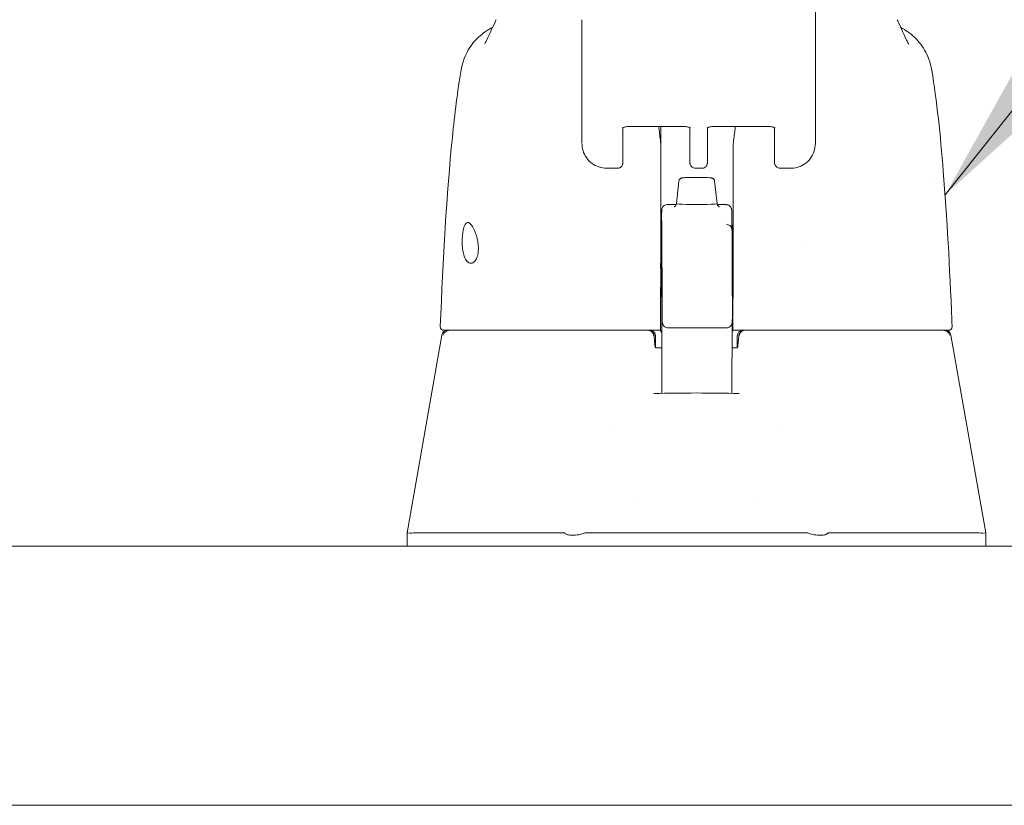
# Model space of a CAD drawing. Header units: inches. Extents: x 2 to 304, y 7 to 191.
# Tile 23 of 53: x 137.86 to 141.18, y 54.73 to 57.38. Entities that reach past the tile are written whole.
import ezdxf

# ---------------------------------------------------------------- set-up
doc = ezdxf.new("R2010")
doc.units = ezdxf.units.IN
doc.header["$LTSCALE"] = 18
doc.header["$MEASUREMENT"] = 0
for name, color, linetype, lineweight in [('Dimension (ANSI)', 7, 'Continuous', 5), ('Symbol (ANSI)', 7, 'Continuous', 5), ('Visible (ANSI)', 7, 'Continuous', 5)]:
    doc.layers.add(name, color=color, linetype=linetype, lineweight=lineweight)
doc.styles.add('ROMANS', font='romans.shx')
doc.dimstyles.new('Default (ANSI)', dxfattribs={"dimscale": 18, "dimtxt": 0.08, "dimasz": 0.098425, "dimexe": 0.125, "dimexo": 0.0625, "dimgap": 0.031496, "dimtad": 0, "dimtih": 1, "dimtoh": 1, "dimrnd": 1e-08, "dimzin": 0, "dimdsep": 46, "dimtxsty": 'ROMANS', "dimcen": 0.09, "dimdle": 0.393701, "dimclrd": 256, "dimclre": 256, "dimclrt": 256, "dimadec": 0, "dimazin": 0, "dimtfac": 1.25, "dimtofl": 0, "dimtmove": 0, "dimatfit": 3, "dimfxl": 0, "dimtolj": 1, "dimtzin": 0, "dimlwd": -1, "dimlwe": -1, "dimarcsym": 0})
doc.dimstyles.new('Default (ANSI)$7', dxfattribs={"dimscale": 18, "dimtxt": 0.08, "dimasz": 0.098425, "dimexe": 0.125, "dimexo": 0.0625, "dimgap": 0.031496, "dimtad": 0, "dimtih": 1, "dimtoh": 1, "dimrnd": 1e-08, "dimzin": 0, "dimdsep": 46, "dimtxsty": 'ROMANS', "dimcen": 0.09, "dimdle": 0.393701, "dimclrd": 256, "dimclre": 256, "dimclrt": 256, "dimadec": 0, "dimazin": 0, "dimtfac": 1.25, "dimtofl": 0, "dimtmove": 0, "dimatfit": 3, "dimfxl": 0, "dimtolj": 1, "dimtzin": 0, "dimlwd": -1, "dimlwe": -1, "dimarcsym": 0})

# ---------------------------------------------------------------- blocks, each defined once
blk = doc.blocks.new('*D36')
at = {"layer": 'Defpoints', "color": 0}
for p in [(142.5894, 60.0514), (120.1519, 55.4799), (142.5894, 55.4799)]:
    blk.add_point(p, dxfattribs=at)
at = {"layer": 'Dimension (ANSI)'}
for p, q in [((120.1519, 56.6049), (120.1519, 62.3014)), ((142.5894, 56.6049), (142.5894, 62.3014)), ((121.9235, 60.0514), (124.2894, 60.0514)), ((140.8177, 60.0514), (138.4518, 60.0514))]:
    blk.add_line(p, q, dxfattribs=at)
for points in [[(121.9235, 60.3467), (121.9235, 59.7561), (120.1519, 60.0514)], [(140.8177, 60.3467), (140.8177, 59.7561), (142.5894, 60.0514)]]:
    blk.add_solid(points, dxfattribs=at)
at = {"layer": 'Dimension (ANSI)', "insert": (131.3706, 60.0514), "char_height": 1.44, "attachment_point": 5, "style": 'ROMANS'}
blk.add_mtext('\\A1;22.44\\PDOOR WIDTH', dxfattribs=at)

msp = doc.modelspace()

# ---------------------------------------------------------------- linework, layer by layer
at = {"layer": 'Visible (ANSI)'}
for p, q in [((140.5471, 57.2436), (140.5472, 57.1413)), ((140.5472, 57.1411), (140.5468, 56.9639)), ((139.7593, 57.0663), (139.7594, 56.964)), ((139.8975, 57.017), (139.8972, 56.9119)), ((139.916, 57.0208), (140.1054, 57.0208)), ((140.0254, 57.0208), (140.0254, 56.9594)), ((140.1234, 57.0172), (140.1235, 56.9484)), ((140.1827, 56.9119), (140.1829, 57.017)), ((140.2015, 57.0208), (140.3908, 57.0208)), ((140.4089, 56.9484), (140.4088, 57.0165)), ((139.8787, 56.8801), (139.8434, 56.8801)), ((140.1421, 56.8801), (140.1641, 56.8801)), ((140.4628, 56.8801), (140.4275, 56.8801)), ((140.0864, 56.8368), (140.0778, 56.7607)), ((140.2069, 56.8367), (140.2156, 56.7607)), ((140.048, 56.7574), (140.0773, 56.7574)), ((140.216, 56.7574), (140.2449, 56.7574)), ((140.2645, 56.7382), (140.2653, 56.713)), ((140.0282, 56.5498), (140.0285, 56.3393)), ((139.2869, 56.3169), (139.1692, 55.6495)), ((140.0078, 56.3135), (140.0078, 56.2752)), ((140.0501, 56.3415), (140.2469, 56.3415)), ((140.2683, 56.3332), (140.2689, 56.3332)), ((140.2834, 56.3135), (140.2834, 56.2752)), ((141.0043, 56.3169), (141.122, 55.6495)), ((140.0285, 56.2741), (140.0097, 56.2741)), ((140.0285, 56.2467), (140.0285, 56.2013)), ((140.2814, 56.2741), (140.2656, 56.2741)), ((140.2655, 56.1913), (140.2654, 56.1204)), ((139.87, 56.0124), (139.87, 56.0124)), ((140.4212, 56.0124), (140.4212, 56.0124)), ((139.9487, 55.7726), (139.9487, 55.7726)), ((140.3424, 55.7726), (140.3424, 55.7726)), ((139.1692, 55.6049), (139.1692, 55.6495)), ((139.2084, 55.6495), (139.6999, 55.6495)), ((139.7731, 55.6495), (140.518, 55.6495)), ((140.5912, 55.6495), (141.0828, 55.6495)), ((141.122, 55.6049), (141.122, 55.6495)), ((120.2768, 55.6049), (142.4644, 55.6049)), ((142.4846, 54.7299), (120.2566, 54.7299))]:
    msp.add_line(p, q, dxfattribs=at)
for centre, radius, start, end in [((139.2932, 56.345), 0.0118, 177.7242, 270), ((140.9963, 56.345), 0.0118, 270, 2.2758), ((139.3063, 56.3135), 0.0197, 90.0001, 170), ((139.983, 56.3135), 0.0197, 4.9119, 90), ((139.9881, 56.3135), 0.0197, 0, 90), ((140.3031, 56.3135), 0.0197, 90, 180), ((140.3081, 56.3135), 0.0197, 90, 175.0881), ((140.9849, 56.3135), 0.0197, 10, 90)]:
    msp.add_arc(centre, radius, start, end, dxfattribs=at)
for centre, major_axis, ratio, start_param, end_param in [((140.546, 56.7514), (0, 0.9843), 0.001274, 5.235988, 6.283186), ((139.7586, 56.7514), (0, 0.6299), 0.001274, 5.235988, 6.283186), ((140.4685, 57.1412), (0.0787, -0.0002), 0.866025, 0, 0.002547), ((139.9828, 56.9575), (-0.0425, -0.0035), 0.669542, 3.085614, 3.161581), ((140.0265, 55.5783), (0.0001, 1.6849), 0.001243, 0.609956, 0.646633), ((140.2708, 55.5783), (0, -1.6849), 0.001294, 3.751549, 3.788225), ((140.3121, 56.9575), (-0.0425, 0.0034), 0.669773, 6.258798, 6.334759), ((140.0246, 57.0583), (0, 0.5512), 0.001274, 3.554684, 4.444304), ((140.0253, 56.907), (0, -0.0201), 0.001273, 3.788231, 4.444303), ((140.2687, 57.0583), (0, 0.5512), 0.001274, 3.554684, 4.444304), ((140.2694, 56.907), (0, 0.0201), 0.001274, 0.646638, 1.302711), ((140.1467, 56.7607), (-0.0689, 0), 0.042782, 6.278319, 9.429644), ((140.5008, 56.6285), (0, 0.061), 0.001274, 1.508926, 1.509277), ((140.0249, 56.5351), (0, -0.0201), 0.001269, 3.554683, 4.318922), ((140.269, 56.5351), (0, 0.0201), 0.001278, 0.413091, 1.177333), ((140.0081, 56.2533), (-0.0983, 1.1448), 0.000167, 1.516693, 1.533906), ((139.9847, 56.2938), (0.0196, 0.0017), 0.017406, 6.283182, 6.298323), ((140.3065, 56.2938), (-0.0196, 0.0017), 0.017406, 6.268048, 6.283203), ((140.0094, 56.286), (0, -0.0118), 0.79344, 6.283141, 6.283174), ((139.7181, 55.1961), (-0.0182, 0.4534), 0.057705, 6.212037, 6.280865), ((139.7181, 55.1961), (0.0567, 0.4533), 0.172345, 0.021557, 0.090385), ((140.5731, 55.1961), (-0.0567, 0.4533), 0.172345, 6.1928, 6.261628), ((140.5731, 55.1961), (0.0182, 0.4534), 0.057705, 0.002321, 0.071149)]:
    msp.add_ellipse(centre, major_axis=major_axis, ratio=ratio, start_param=start_param, end_param=end_param, dxfattribs=at)
for centre, major_axis in [((140.0283, 56.6285), (0, 0.0738)), ((140.2685, 56.6285), (0, -0.061))]:
    msp.add_ellipse(centre, major_axis=major_axis, ratio=0.001274, dxfattribs=at)
for points in [[(139.4663, 57.3737), (139.4675, 57.3764), (139.4688, 57.3791), (139.47, 57.3819)], [(140.8229, 57.3815), (140.8242, 57.3787), (140.8254, 57.376), (140.8266, 57.3733)], [(139.47, 57.3614), (139.47, 57.3614), (139.47, 57.3614), (139.47, 57.3614)], [(140.8234, 57.3604), (140.8234, 57.3604), (140.8234, 57.3604), (140.8234, 57.3604)], [(140.5471, 57.2435), (140.5471, 57.2436), (140.5471, 57.2436), (140.5471, 57.2436)], [(139.3514, 57.2121), (139.3514, 57.2121), (139.3514, 57.2121), (139.3514, 57.2121)], [(140.9396, 57.2116), (140.9396, 57.2116), (140.9396, 57.2116), (140.9396, 57.2116)], [(140.5472, 57.1413), (140.5472, 57.1413), (140.5472, 57.1413), (140.5472, 57.1412)], [(140.4088, 57.0165), (140.4088, 57.0168), (140.4088, 57.017), (140.4088, 57.0172)], [(139.8434, 56.8801), (139.8434, 56.8801), (139.8434, 56.8801), (139.8434, 56.8801)], [(140.9327, 56.8298), (140.9327, 56.8298), (140.9327, 56.8298), (140.9327, 56.8298)], [(140.2654, 56.6888), (140.2655, 56.6803), (140.2655, 56.6746), (140.2655, 56.6726)], [(140.0304, 56.3669), (140.0302, 56.4526), (140.0299, 56.513), (140.0297, 56.5438)], [(139.2814, 56.3455), (139.2814, 56.3455), (139.2814, 56.3455), (139.2814, 56.3455)], [(141.0073, 56.3676), (141.0076, 56.3603), (141.0079, 56.3529), (141.0082, 56.3455)], [(140.0242, 56.3332), (140.0242, 56.3332), (140.0242, 56.333), (140.0242, 56.3325)], [(140.2683, 56.3325), (140.2683, 56.333), (140.2683, 56.3332), (140.2683, 56.3332)], [(140.0059, 56.2782), (140.0059, 56.2782), (140.0059, 56.2782), (140.0059, 56.2782)], [(140.0014, 56.1198), (140.0974, 56.1221), (140.1937, 56.1221), (140.2897, 56.1198)], [(139.1692, 55.6495), (139.1692, 55.6495), (139.1692, 55.6495), (139.1692, 55.6495)], [(139.2084, 55.6495), (139.2082, 55.6495), (139.2081, 55.6495), (139.2079, 55.6495)], [(141.0832, 55.6495), (141.0831, 55.6495), (141.0829, 55.6495), (141.0828, 55.6495)], [(141.122, 55.6495), (141.122, 55.6495), (141.122, 55.6495), (141.122, 55.6495)]]:
    msp.add_open_spline(points, degree=3, dxfattribs=at)
for points, knots in [([(139.3514, 57.2121), (139.3549, 57.2331), (139.362, 57.2537), (139.3819, 57.2909), (139.3948, 57.308), (139.4242, 57.3358), (139.4406, 57.3473), (139.4581, 57.356)], [0, 0, 0, 0, 0.1620881, 0.1620881, 0.3213069, 0.3213069, 0.4702907, 0.4702907, 0.4702907, 0.4702907]), ([(139.4316, 57.3004), (139.4316, 57.3004), (139.4322, 57.3015), (139.4346, 57.3059), (139.4367, 57.3102), (139.4428, 57.3228), (139.4472, 57.3323), (139.4564, 57.3524), (139.4612, 57.3627), (139.4663, 57.3737)], [0.5925237, 0.5925237, 0.5925237, 0.5925237, 0.6646619, 0.6646619, 0.7668616, 0.7668616, 0.908863, 0.908863, 1.0310814, 1.0310814, 1.0310814, 1.0310814]), ([(140.8266, 57.3733), (140.8371, 57.3507), (140.846, 57.3307), (140.8552, 57.3113), (140.8575, 57.3067), (140.8603, 57.3013), (140.8611, 57.2999), (140.8613, 57.2995), (140.8613, 57.2994), (140.8613, 57.2994)], [0, 0, 0, 0, 0.2499371, 0.2499371, 0.3535128, 0.3535128, 0.4283098, 0.4283098, 0.439933, 0.439933, 0.439933, 0.439933]), ([(140.8351, 57.3548), (140.8519, 57.3462), (140.8677, 57.335), (140.8964, 57.3076), (140.9093, 57.2905), (140.9291, 57.2533), (140.9361, 57.2326), (140.9396, 57.2116)], [0.2361481, 0.2361481, 0.2361481, 0.2361481, 0.379777, 0.379777, 0.5389916, 0.5389916, 0.7011957, 0.7011957, 0.7011957, 0.7011957]), ([(139.2814, 56.3455), (139.2906, 56.5747), (139.3029, 56.7934), (139.3301, 57.0643), (139.3394, 57.1402), (139.3514, 57.2121)], [0, 0, 0, 0, 1.850891, 1.850891, 2.630245, 2.630245, 2.630245, 2.630245]), ([(140.9396, 57.2116), (140.9568, 57.1067), (140.9687, 56.9926), (140.991, 56.7149), (141.0001, 56.5447), (141.0073, 56.3676)], [0, 0, 0, 0, 1.138918, 1.138918, 2.574106, 2.574106, 2.574106, 2.574106]), ([(139.896, 57.0159), (139.896, 57.0159), (139.896, 57.016), (139.8962, 57.0161), (139.8965, 57.0164), (139.8976, 57.017), (139.8984, 57.0174), (139.9005, 57.0183), (139.9018, 57.0188), (139.905, 57.0197), (139.9069, 57.02), (139.9111, 57.0206), (139.9134, 57.0208), (139.9158, 57.0208), (139.9159, 57.0208), (139.916, 57.0208)], [0.456907, 0.456907, 0.456907, 0.456907, 0.510594, 0.510594, 0.684944, 0.684944, 0.870924, 0.870924, 1.079368, 1.079368, 1.310892, 1.310892, 1.558958, 1.558958, 1.570796, 1.570796, 1.570796, 1.570796]), ([(140.0253, 56.9615), (140.0234, 56.9779), (140.0216, 56.9937), (140.0192, 57.0129), (140.0187, 57.0169), (140.0181, 57.0208)], [-0.4388751, -0.4388751, -0.4388751, -0.4388751, -0.2194373, -0.2194373, -0.1616613, -0.1616613, -0.1616613, -0.1616613]), ([(140.1254, 57.016), (140.1254, 57.016), (140.1254, 57.016), (140.1252, 57.0161), (140.1249, 57.0164), (140.1238, 57.017), (140.123, 57.0175), (140.1209, 57.0183), (140.1196, 57.0188), (140.1164, 57.0197), (140.1145, 57.02), (140.1103, 57.0206), (140.108, 57.0208), (140.1056, 57.0208), (140.1055, 57.0208), (140.1054, 57.0208)], [3.601441, 3.601441, 3.601441, 3.601441, 3.653835, 3.653835, 3.828176, 3.828176, 4.014016, 4.014016, 4.222282, 4.222282, 4.453653, 4.453653, 4.701633, 4.701633, 4.712389, 4.712389, 4.712389, 4.712389]), ([(140.2015, 57.0208), (140.1991, 57.0208), (140.1968, 57.0206), (140.1924, 57.02), (140.1903, 57.0196), (140.1869, 57.0187), (140.1854, 57.0182), (140.1833, 57.0172), (140.1825, 57.0167), (140.1816, 57.0161), (140.1814, 57.0159), (140.1814, 57.0159)], [4.712389, 4.712389, 4.712389, 4.712389, 4.966699, 4.966699, 5.215035, 5.215035, 5.445494, 5.445494, 5.649809, 5.649809, 5.826279, 5.826279, 5.826279, 5.826279]), ([(140.277, 57.0208), (140.2764, 57.0169), (140.2759, 57.0129), (140.2734, 56.9937), (140.2715, 56.9779), (140.2696, 56.9615)], [-0.2772129, -0.2772129, -0.2772129, -0.2772129, -0.2194374, -0.2194374, -0.000001, -0.000001, -0.000001, -0.000001]), ([(140.3908, 57.0208), (140.3932, 57.0208), (140.3955, 57.0206), (140.3999, 57.02), (140.402, 57.0196), (140.4054, 57.0187), (140.4068, 57.0182), (140.409, 57.0172), (140.4097, 57.0168), (140.4106, 57.0162), (140.4108, 57.016), (140.4108, 57.016)], [1.570796, 1.570796, 1.570796, 1.570796, 1.825106, 1.825106, 2.073301, 2.073301, 2.30349, 2.30349, 2.50749, 2.50749, 2.681745, 2.681745, 2.681745, 2.681745]), ([(139.8434, 56.8801), (139.8344, 56.8801), (139.8252, 56.8815), (139.808, 56.8872), (139.7998, 56.8914), (139.7856, 56.9021), (139.7793, 56.9087), (139.7692, 56.9233), (139.7653, 56.9315), (139.7608, 56.9471), (139.7596, 56.9546), (139.7595, 56.9619)], [0, 0, 0, 0, 0.0703736, 0.0703736, 0.1392004, 0.1392004, 0.2072974, 0.2072974, 0.2754598, 0.2754598, 0.3325774, 0.3325774, 0.3325774, 0.3325774]), ([(140.1421, 56.8801), (140.1401, 56.8801), (140.138, 56.8804), (140.1343, 56.8817), (140.1325, 56.8826), (140.1294, 56.885), (140.128, 56.8864), (140.1257, 56.8896), (140.1249, 56.8915), (140.124, 56.8942), (140.1239, 56.8952), (140.1237, 56.8963), (140.1237, 56.8964), (140.1236, 56.8968), (140.1236, 56.8969), (140.1236, 56.8972), (140.1236, 56.8974), (140.1236, 56.8976), (140.1236, 56.8977), (140.1236, 56.8979), (140.1236, 56.898), (140.1236, 56.8983), (140.1236, 56.8984), (140.1235, 56.8989), (140.1235, 56.8993), (140.1235, 56.9017), (140.1235, 56.9048), (140.1235, 56.9142), (140.1235, 56.9208), (140.1235, 56.9345), (140.1235, 56.9412), (140.1235, 56.9484)], [0, 0, 0, 0, 0.0152437, 0.0152437, 0.0302108, 0.0302108, 0.0451875, 0.0451875, 0.0601581, 0.0601581, 0.0673092, 0.0673092, 0.0689264, 0.0689264, 0.0702228, 0.0702228, 0.0721464, 0.0721464, 0.074147, 0.074147, 0.0775296, 0.0775296, 0.0857864, 0.0857864, 0.110542, 0.110542, 0.1855583, 0.1855583, 0.2684918, 0.2684918, 0.3313559, 0.3313559, 0.3313559, 0.3313559]), ([(140.4275, 56.8801), (140.4255, 56.8801), (140.4235, 56.8804), (140.4197, 56.8817), (140.4179, 56.8826), (140.4148, 56.885), (140.4134, 56.8864), (140.4112, 56.8896), (140.4103, 56.8915), (140.4095, 56.8942), (140.4093, 56.8952), (140.4091, 56.8963), (140.4091, 56.8964), (140.4091, 56.8968), (140.4091, 56.8969), (140.409, 56.8972), (140.409, 56.8974), (140.409, 56.8976), (140.409, 56.8977), (140.409, 56.8979), (140.409, 56.898), (140.409, 56.8983), (140.409, 56.8984), (140.409, 56.8989), (140.409, 56.8993), (140.409, 56.9017), (140.4089, 56.9048), (140.4089, 56.9142), (140.4089, 56.9208), (140.4089, 56.9345), (140.4089, 56.9412), (140.4089, 56.9484)], [0, 0, 0, 0, 0.0152437, 0.0152437, 0.0302108, 0.0302108, 0.0451875, 0.0451875, 0.0601581, 0.0601581, 0.0673092, 0.0673092, 0.0689264, 0.0689264, 0.0702228, 0.0702228, 0.0721464, 0.0721464, 0.074147, 0.074147, 0.0775296, 0.0775296, 0.0857864, 0.0857864, 0.110542, 0.110542, 0.1855583, 0.1855583, 0.2684918, 0.2684918, 0.3313559, 0.3313559, 0.3313559, 0.3313559]), ([(140.5468, 56.964), (140.5468, 56.9545), (140.5452, 56.9449), (140.5391, 56.9273), (140.5346, 56.919), (140.5234, 56.9048), (140.5167, 56.8987), (140.5019, 56.889), (140.4936, 56.8853), (140.4779, 56.881), (140.4703, 56.88), (140.4628, 56.88)], [0, 0, 0, 0, 0.0731439, 0.0731439, 0.1436614, 0.1436614, 0.211738, 0.211738, 0.2795476, 0.2795476, 0.3380314, 0.3380314, 0.3380314, 0.3380314]), ([(139.8972, 56.9119), (139.8972, 56.9065), (139.8972, 56.9025), (139.8972, 56.8996), (139.8972, 56.899), (139.8972, 56.8984), (139.8972, 56.8983), (139.8972, 56.8978), (139.8972, 56.8977), (139.8972, 56.8975), (139.8971, 56.8973), (139.8971, 56.897), (139.8971, 56.8968), (139.897, 56.896), (139.8969, 56.8955), (139.8967, 56.8945), (139.8966, 56.8939), (139.8961, 56.8922), (139.8956, 56.8909), (139.8941, 56.8881), (139.8929, 56.8866), (139.8902, 56.8839), (139.8885, 56.8828), (139.885, 56.881), (139.883, 56.8805), (139.8803, 56.8801), (139.8795, 56.8801), (139.8787, 56.8801)], [0, 0, 0, 0, 0.0823467, 0.0823467, 0.1118576, 0.1118576, 0.1247539, 0.1247539, 0.1265515, 0.1265515, 0.1286021, 0.1286021, 0.1306663, 0.1306663, 0.134814, 0.134814, 0.138887, 0.138887, 0.148968, 0.148968, 0.1632472, 0.1632472, 0.1782167, 0.1782167, 0.1931923, 0.1931923, 0.1993249, 0.1993249, 0.1993249, 0.1993249]), ([(140.1827, 56.9119), (140.1827, 56.9065), (140.1827, 56.9025), (140.1826, 56.8996), (140.1826, 56.899), (140.1826, 56.8984), (140.1826, 56.8983), (140.1826, 56.8978), (140.1826, 56.8977), (140.1826, 56.8975), (140.1826, 56.8973), (140.1826, 56.897), (140.1825, 56.8968), (140.1825, 56.896), (140.1824, 56.8955), (140.1822, 56.8945), (140.182, 56.8939), (140.1815, 56.8922), (140.181, 56.8909), (140.1795, 56.8881), (140.1783, 56.8866), (140.1756, 56.8839), (140.1739, 56.8828), (140.1704, 56.881), (140.1685, 56.8805), (140.1657, 56.8801), (140.1649, 56.8801), (140.1641, 56.8801)], [0, 0, 0, 0, 0.0823467, 0.0823467, 0.1118576, 0.1118576, 0.1247539, 0.1247539, 0.1265515, 0.1265515, 0.1286021, 0.1286021, 0.1306663, 0.1306663, 0.134814, 0.134814, 0.138887, 0.138887, 0.148968, 0.148968, 0.1632472, 0.1632472, 0.1782167, 0.1782167, 0.1931923, 0.1931923, 0.1993249, 0.1993249, 0.1993249, 0.1993249]), ([(140.0864, 56.8368), (140.0866, 56.8381), (140.087, 56.8393), (140.0881, 56.8417), (140.0888, 56.8427), (140.0905, 56.8445), (140.0914, 56.8452), (140.0931, 56.8462), (140.0939, 56.8465), (140.0951, 56.847), (140.0955, 56.8471), (140.0967, 56.8474), (140.0973, 56.8475), (140.0997, 56.8479), (140.1017, 56.8481), (140.1065, 56.8484), (140.1091, 56.8486), (140.1163, 56.8489), (140.1211, 56.849), (140.1312, 56.8492), (140.1365, 56.8493), (140.1471, 56.8493), (140.1525, 56.8493), (140.1628, 56.8492), (140.1678, 56.8491), (140.1768, 56.8489), (140.181, 56.8487), (140.188, 56.8484), (140.1909, 56.8481), (140.1945, 56.8477), (140.1956, 56.8476), (140.1974, 56.8472), (140.1979, 56.8471), (140.1991, 56.8467), (140.1997, 56.8464), (140.2012, 56.8457), (140.2019, 56.8452), (140.2034, 56.844), (140.204, 56.8433), (140.2053, 56.8417), (140.2059, 56.8406), (140.2066, 56.8386), (140.2068, 56.8377), (140.2069, 56.8367)], [0, 0, 0, 0, 0.0101015, 0.0101015, 0.0199862, 0.0199862, 0.0296294, 0.0296294, 0.0377089, 0.0377089, 0.0449846, 0.0449846, 0.0568687, 0.0568687, 0.0925395, 0.0925395, 0.1243072, 0.1243072, 0.1678667, 0.1678667, 0.2085979, 0.2085979, 0.2487728, 0.2487728, 0.2888646, 0.2888646, 0.3291737, 0.3291737, 0.3703899, 0.3703899, 0.3939584, 0.3939584, 0.4023637, 0.4023637, 0.4099805, 0.4099805, 0.4177702, 0.4177702, 0.4252935, 0.4252935, 0.4344742, 0.4344742, 0.4417369, 0.4417369, 0.4417369, 0.4417369]), ([(140.0282, 56.5498), (140.0282, 56.558), (140.0282, 56.5678), (140.0282, 56.5886), (140.0282, 56.5999), (140.0282, 56.6228), (140.0282, 56.6347), (140.0282, 56.6576), (140.0282, 56.6689), (140.0282, 56.6895), (140.0282, 56.699), (140.0282, 56.7152), (140.0282, 56.722), (140.0283, 56.7321), (140.0283, 56.7354), (140.0283, 56.7374), (140.0283, 56.7377), (140.0283, 56.7382), (140.0283, 56.7383), (140.0283, 56.7389), (140.0284, 56.739), (140.0284, 56.7394), (140.0284, 56.7396), (140.0285, 56.7404), (140.0286, 56.741), (140.0288, 56.7421), (140.0289, 56.7427), (140.0295, 56.7446), (140.03, 56.7459), (140.0316, 56.7488), (140.0329, 56.7505), (140.0358, 56.7533), (140.0375, 56.7545), (140.0413, 56.7564), (140.0434, 56.757), (140.0463, 56.7574), (140.0471, 56.7574), (140.048, 56.7574)], [0.0000951, 0.0000951, 0.0000951, 0.0000951, 0.0901149, 0.0901149, 0.178562, 0.178562, 0.2670329, 0.2670329, 0.3554952, 0.3554952, 0.4439649, 0.4439649, 0.5324672, 0.5324672, 0.6211026, 0.6211026, 0.6422287, 0.6422287, 0.6501792, 0.6501792, 0.6522795, 0.6522795, 0.6545394, 0.6545394, 0.659093, 0.659093, 0.6635504, 0.6635504, 0.6741451, 0.6741451, 0.6893195, 0.6893195, 0.7052428, 0.7052428, 0.7211743, 0.7211743, 0.727735, 0.727735, 0.727735, 0.727735]), ([(140.07, 56.7498), (140.07, 56.7498), (140.07, 56.7498), (140.0701, 56.7498), (140.0702, 56.7499), (140.0707, 56.75), (140.0709, 56.7501), (140.0717, 56.7504), (140.0722, 56.7507), (140.0736, 56.7517), (140.0743, 56.7523), (140.0758, 56.7541), (140.0766, 56.7553), (140.0775, 56.758), (140.0778, 56.7593), (140.0778, 56.7607)], [9.2430888, 9.2430888, 9.2430888, 9.2430888, 9.2594498, 9.2594498, 9.3055117, 9.3055117, 9.3302805, 9.3302805, 9.3644401, 9.3644401, 9.3881755, 9.3881755, 9.4085728, 9.4085728, 9.4235033, 9.4235033, 9.4235033, 9.4235033]), ([(140.2156, 56.7607), (140.2156, 56.7594), (140.2158, 56.7581), (140.2166, 56.7558), (140.2171, 56.7548), (140.2183, 56.753), (140.219, 56.7524), (140.2202, 56.7514), (140.2207, 56.751), (140.2216, 56.7505), (140.222, 56.7503), (140.2227, 56.75), (140.2229, 56.7499), (140.2233, 56.7498), (140.2234, 56.7498), (140.2234, 56.7498)], [6.2819106, 6.2819106, 6.2819106, 6.2819106, 6.296187, 6.296187, 6.3118518, 6.3118518, 6.3310934, 6.3310934, 6.3535591, 6.3535591, 6.3797667, 6.3797667, 6.4163047, 6.4163047, 6.4623251, 6.4623251, 6.4623251, 6.4623251]), ([(140.2449, 56.7574), (140.2451, 56.7574), (140.2454, 56.7574), (140.2466, 56.7574), (140.2475, 56.7573), (140.2505, 56.7567), (140.2525, 56.756), (140.2562, 56.7539), (140.2579, 56.7526), (140.2607, 56.7496), (140.2619, 56.7478), (140.2632, 56.7449), (140.2636, 56.744), (140.264, 56.7425), (140.2641, 56.742), (140.2642, 56.7412), (140.2643, 56.7409), (140.2644, 56.7402), (140.2644, 56.7399), (140.2645, 56.7395), (140.2645, 56.7393), (140.2645, 56.739), (140.2645, 56.7389), (140.2645, 56.7387), (140.2645, 56.7386), (140.2645, 56.7384), (140.2645, 56.7383), (140.2645, 56.7382)], [0, 0, 0, 0, 0.00224223, 0.00224223, 0.00898256, 0.00898256, 0.02514758, 0.02514758, 0.04107187, 0.04107187, 0.0570029, 0.0570029, 0.06485469, 0.06485469, 0.06852226, 0.06852226, 0.0711256, 0.0711256, 0.0739908, 0.0739908, 0.07533776, 0.07533776, 0.07733102, 0.07733102, 0.07973003, 0.07973003, 0.08311644, 0.08311644, 0.08311644, 0.08311644]), ([(140.2653, 56.713), (140.2654, 56.7104), (140.2654, 56.7056), (140.2654, 56.6937), (140.2654, 56.6913), (140.2654, 56.6888)], [0, 0, 0, 0, 0.2222895, 0.2222895, 0.2714386, 0.2714386, 0.2714386, 0.2714386]), ([(139.3552, 56.6285), (139.3551, 56.6338), (139.3552, 56.6391), (139.3558, 56.6495), (139.3562, 56.6545), (139.3579, 56.6672), (139.3593, 56.6742), (139.3628, 56.6857), (139.3648, 56.6902), (139.3692, 56.6958), (139.3714, 56.6972), (139.3763, 56.6975), (139.3789, 56.6963), (139.3843, 56.6915), (139.3871, 56.6879), (139.393, 56.6779), (139.3961, 56.6715), (139.4009, 56.6589), (139.4028, 56.6531), (139.406, 56.641), (139.4073, 56.6348), (139.4083, 56.6285)], [-0.5692874, -0.5692874, -0.5692874, -0.5692874, -0.5288858, -0.5288858, -0.4876841, -0.4876841, -0.4202422, -0.4202422, -0.3530717, -0.3530717, -0.2912927, -0.2912927, -0.2304014, -0.2304014, -0.1671779, -0.1671779, -0.0985288, -0.0985288, -0.0485921, -0.0485921, -0.000001, -0.000001, -0.000001, -0.000001]), ([(140.2465, 56.6909), (140.2487, 56.6908), (140.2508, 56.6903), (140.2548, 56.6888), (140.2567, 56.6878), (140.2599, 56.6852), (140.2613, 56.6836), (140.2628, 56.6813), (140.2632, 56.6805), (140.2638, 56.6793), (140.264, 56.6788), (140.2645, 56.6775), (140.2647, 56.6769), (140.265, 56.6758), (140.2651, 56.6754), (140.2653, 56.6745), (140.2653, 56.6741), (140.2655, 56.6732), (140.2655, 56.6729), (140.2656, 56.6718), (140.2656, 56.6714), (140.2657, 56.6693), (140.2657, 56.6672), (140.2659, 56.6548), (140.266, 56.6371), (140.2663, 56.5754), (140.2665, 56.5236), (140.2666, 56.4578)], [0, 0, 0, 0, 0.016461, 0.016461, 0.032598, 0.032598, 0.048586, 0.048586, 0.055504, 0.055504, 0.060794, 0.060794, 0.069517, 0.069517, 0.078204, 0.078204, 0.091719, 0.091719, 0.12099, 0.12099, 0.208677, 0.208677, 0.471727, 0.471727, 1.263331, 1.263331, 2.350755, 2.350755, 2.350755, 2.350755]), ([(139.4083, 56.6285), (139.4091, 56.6233), (139.4096, 56.6181), (139.41, 56.6078), (139.4098, 56.6029), (139.4086, 56.5908), (139.4071, 56.5842), (139.4025, 56.5725), (139.3994, 56.5677), (139.3929, 56.5618), (139.3898, 56.5602), (139.3836, 56.5593), (139.3806, 56.5598), (139.3745, 56.5629), (139.3714, 56.5657), (139.3654, 56.5745), (139.3626, 56.5807), (139.3588, 56.594), (139.3575, 56.6005), (139.3558, 56.6142), (139.3553, 56.6213), (139.3552, 56.6285)], [-0.5739281, -0.5739281, -0.5739281, -0.5739281, -0.533814, -0.533814, -0.4939143, -0.4939143, -0.4307597, -0.4307597, -0.3597657, -0.3597657, -0.3005984, -0.3005984, -0.2454531, -0.2454531, -0.1831514, -0.1831514, -0.1104073, -0.1104073, -0.0546787, -0.0546787, -0.000001, -0.000001, -0.000001, -0.000001]), ([(140.0291, 56.1918), (140.0291, 56.1918), (140.0291, 56.192), (140.0291, 56.1934), (140.0291, 56.1954), (140.0292, 56.2041), (140.0292, 56.2133), (140.0292, 56.2381), (140.0293, 56.2543), (140.0293, 56.2912), (140.0293, 56.3124), (140.0293, 56.3571), (140.0293, 56.3812), (140.0293, 56.4292), (140.0293, 56.4537), (140.0293, 56.5001), (140.0293, 56.5226), (140.0293, 56.5626), (140.0293, 56.5807), (140.0292, 56.6104), (140.0292, 56.6223), (140.0291, 56.6344), (140.0291, 56.6375), (140.0291, 56.6409), (140.0291, 56.6418), (140.0291, 56.6427), (140.0291, 56.6429), (140.0291, 56.643), (140.0291, 56.643), (140.0291, 56.643)], [0.095515, 0.095515, 0.095515, 0.095515, 0.123841, 0.123841, 0.213853, 0.213853, 0.387934, 0.387934, 0.570542, 0.570542, 0.753617, 0.753617, 0.936769, 0.936769, 1.119942, 1.119942, 1.303116, 1.303116, 1.486277, 1.486277, 1.669389, 1.669389, 1.759895, 1.759895, 1.808908, 1.808908, 1.835911, 1.835911, 1.839855, 1.839855, 1.839855, 1.839855]), ([(140.0249, 56.5428), (140.0249, 56.5121), (140.0249, 56.4804), (140.0248, 56.4159), (140.0248, 56.383), (140.0248, 56.3499)], [0.0000013, 0.0000013, 0.0000013, 0.0000013, 0.2536651, 0.2536651, 0.507274, 0.507274, 0.507274, 0.507274]), ([(140.269, 56.5428), (140.269, 56.5121), (140.269, 56.4804), (140.2689, 56.4159), (140.2689, 56.383), (140.2689, 56.3499)], [0.0000013, 0.0000013, 0.0000013, 0.0000013, 0.2536657, 0.2536657, 0.5072735, 0.5072735, 0.5072735, 0.5072735]), ([(140.2666, 56.4578), (140.2667, 56.4552), (140.2667, 56.4518), (140.2667, 56.4438), (140.2667, 56.4392), (140.2667, 56.4293), (140.2667, 56.4239), (140.2667, 56.4131), (140.2667, 56.4076), (140.2667, 56.3969), (140.2667, 56.3917), (140.2667, 56.3822), (140.2667, 56.3779), (140.2667, 56.3706), (140.2666, 56.3676), (140.2666, 56.3632), (140.2666, 56.3619), (140.2666, 56.361), (140.2666, 56.3609), (140.2666, 56.3605), (140.2666, 56.3604), (140.2666, 56.3601), (140.2666, 56.36), (140.2666, 56.3597), (140.2665, 56.3594), (140.2665, 56.3589), (140.2665, 56.3586), (140.2663, 56.3578), (140.2662, 56.3572), (140.2658, 56.3553), (140.2653, 56.354), (140.2639, 56.3509), (140.2627, 56.3492), (140.2599, 56.3462), (140.2582, 56.3449), (140.2545, 56.3429), (140.2525, 56.3422), (140.2493, 56.3416), (140.2481, 56.3415), (140.2469, 56.3415)], [0, 0, 0, 0, 0.0425807, 0.0425807, 0.0841852, 0.0841852, 0.1256804, 0.1256804, 0.167149, 0.167149, 0.2086126, 0.2086126, 0.2500853, 0.2500853, 0.2915961, 0.2915961, 0.3332584, 0.3332584, 0.3395061, 0.3395061, 0.3420357, 0.3420357, 0.3431432, 0.3431432, 0.3452868, 0.3452868, 0.3473947, 0.3473947, 0.3519485, 0.3519485, 0.3622857, 0.3622857, 0.3777932, 0.3777932, 0.3937253, 0.3937253, 0.4096569, 0.4096569, 0.418499, 0.418499, 0.418499, 0.418499]), ([(140.0248, 56.3438), (140.0248, 56.3448), (140.0248, 56.3458), (140.0248, 56.3479), (140.0248, 56.3489), (140.0248, 56.3499)], [-0.01552729, -0.01552729, -0.01552729, -0.01552729, -0.00775591, -0.00775591, -0.00000008, -0.00000008, -0.00000008, -0.00000008]), ([(140.0501, 56.3415), (140.0498, 56.3415), (140.0496, 56.3415), (140.0487, 56.3415), (140.0479, 56.3416), (140.0451, 56.342), (140.0431, 56.3427), (140.0393, 56.3446), (140.0376, 56.3458), (140.0346, 56.3488), (140.0334, 56.3505), (140.032, 56.3533), (140.0316, 56.3543), (140.031, 56.3563), (140.0308, 56.3573), (140.0306, 56.3587), (140.0305, 56.3591), (140.0305, 56.3596), (140.0304, 56.3599), (140.0304, 56.3602), (140.0304, 56.3603), (140.0304, 56.3605), (140.0304, 56.3606), (140.0304, 56.3607), (140.0304, 56.3608), (140.0304, 56.3611), (140.0304, 56.3612), (140.0304, 56.3618), (140.0304, 56.3625), (140.0304, 56.3643), (140.0304, 56.3655), (140.0304, 56.3669)], [0, 0, 0, 0, 0.0018097, 0.0018097, 0.007246, 0.007246, 0.023428, 0.023428, 0.0393511, 0.0393511, 0.0552832, 0.0552832, 0.0631668, 0.0631668, 0.0710789, 0.0710789, 0.0739075, 0.0739075, 0.0758492, 0.0758492, 0.0774606, 0.0774606, 0.0789973, 0.0789973, 0.081828, 0.081828, 0.0894984, 0.0894984, 0.1125569, 0.1125569, 0.1358886, 0.1358886, 0.1358886, 0.1358886]), ([(140.2656, 56.3551), (140.2656, 56.3343), (140.2656, 56.314), (140.2656, 56.2663), (140.2656, 56.2396), (140.2655, 56.2076), (140.2655, 56.1992), (140.2655, 56.1913)], [0.0826085, 0.0826085, 0.0826085, 0.0826085, 0.2432605, 0.2432605, 0.482131, 0.482131, 0.5753368, 0.5753368, 0.5753368, 0.5753368]), ([(140.2689, 56.3499), (140.2689, 56.3489), (140.2689, 56.3479), (140.2689, 56.3458), (140.2689, 56.3448), (140.2689, 56.3438)], [0.00000008, 0.00000008, 0.00000008, 0.00000008, 0.00775583, 0.00775583, 0.01552726, 0.01552726, 0.01552726, 0.01552726]), ([(139.3073, 56.3325), (139.3051, 56.3319), (139.3027, 56.331), (139.3006, 56.3296), (139.2984, 56.3282), (139.2964, 56.3264), (139.2948, 56.3242), (139.2933, 56.3221), (139.2921, 56.3196), (139.2915, 56.317)], [0, 0, 0, 0, 0.333333, 0.333333, 0.333333, 0.666667, 0.666667, 0.666667, 1, 1, 1, 1]), ([(139.2932, 56.3332), (139.2933, 56.3332), (139.2936, 56.3332), (139.2939, 56.3332), (139.2943, 56.3332), (139.2947, 56.3332), (139.2951, 56.3332), (139.2956, 56.3332), (139.296, 56.3332), (139.2965, 56.3332), (139.2969, 56.3332), (139.2975, 56.3332), (139.2982, 56.3332)], [0, 0, 0, 0, 0.25, 0.25, 0.25, 0.5, 0.5, 0.5, 0.75, 0.75, 0.75, 1, 1, 1, 1]), ([(139.2982, 56.3332), (139.2983, 56.3332), (139.2985, 56.3332), (139.2991, 56.3332), (139.2996, 56.3332), (139.3003, 56.3332), (139.3013, 56.3332), (139.3022, 56.3332), (139.3034, 56.3332), (139.3047, 56.3332), (139.3061, 56.3332), (139.3077, 56.3332), (139.3094, 56.3332), (139.3111, 56.3332), (139.3131, 56.3332), (139.3152, 56.3332), (139.3173, 56.3332), (139.3195, 56.3332), (139.3221, 56.3332), (139.3246, 56.3332), (139.3274, 56.3332), (139.3305, 56.3332), (139.3337, 56.3332), (139.3373, 56.3332), (139.3413, 56.3332), (139.3452, 56.3332), (139.3495, 56.3332), (139.3542, 56.3332), (139.3589, 56.3332), (139.364, 56.3332), (139.3695, 56.3332), (139.375, 56.3332), (139.381, 56.3332), (139.3874, 56.3332), (139.3937, 56.3332), (139.4006, 56.3332), (139.4079, 56.3332), (139.4151, 56.3332), (139.4228, 56.3332), (139.4312, 56.3332), (139.4396, 56.3332), (139.4486, 56.3332), (139.4575, 56.3332), (139.4664, 56.3332), (139.4753, 56.3332), (139.4837, 56.3332), (139.4922, 56.3332), (139.5003, 56.3332), (139.5082, 56.3332), (139.516, 56.3332), (139.5236, 56.3332), (139.5311, 56.3332), (139.5386, 56.3332), (139.546, 56.3332), (139.5535, 56.3332), (139.561, 56.3332), (139.5686, 56.3332), (139.5763, 56.3332), (139.584, 56.3332), (139.5919, 56.3332), (139.6, 56.3332), (139.6081, 56.3332), (139.6164, 56.3332), (139.625, 56.3332), (139.6336, 56.3332), (139.6425, 56.3332), (139.6516, 56.3332), (139.6607, 56.3332), (139.67, 56.3332), (139.6789, 56.3332), (139.6878, 56.3332), (139.6962, 56.3332), (139.7042, 56.3332), (139.7122, 56.3332), (139.7198, 56.3332), (139.7269, 56.3332), (139.7341, 56.3332), (139.741, 56.3332), (139.7474, 56.3332), (139.7539, 56.3332), (139.76, 56.3332), (139.7658, 56.3332), (139.7716, 56.3332), (139.7771, 56.3332), (139.7823, 56.3332), (139.7875, 56.3332), (139.7925, 56.3332), (139.7973, 56.3332), (139.8021, 56.3332), (139.8068, 56.3332), (139.8114, 56.3332), (139.816, 56.3332), (139.8205, 56.3332), (139.8251, 56.3332), (139.8297, 56.3332), (139.8344, 56.3332), (139.8392, 56.3332), (139.844, 56.3332), (139.849, 56.3332), (139.8543, 56.3332), (139.8597, 56.3332), (139.8654, 56.3332), (139.8712, 56.3332), (139.877, 56.3332), (139.8828, 56.3332), (139.8883, 56.3332), (139.8938, 56.3332), (139.899, 56.3332), (139.9038, 56.3332), (139.9086, 56.3332), (139.9132, 56.3332), (139.9175, 56.3332), (139.9219, 56.3332), (139.926, 56.3332), (139.93, 56.3332), (139.934, 56.3332), (139.9378, 56.3332), (139.9414, 56.3332), (139.9451, 56.3332), (139.9486, 56.3332), (139.952, 56.3332), (139.9554, 56.3332), (139.9587, 56.3332), (139.9618, 56.3332), (139.965, 56.3332), (139.968, 56.3332), (139.9709, 56.3332), (139.9738, 56.3332), (139.9766, 56.3332), (139.9793, 56.3332), (139.9821, 56.3332), (139.9847, 56.3332), (139.9872, 56.3332), (139.9898, 56.3332), (139.9922, 56.3332), (139.9946, 56.3332), (139.997, 56.3332), (139.9993, 56.3332), (140.0016, 56.3332), (140.0038, 56.3332), (140.006, 56.3332), (140.0081, 56.3332), (140.0102, 56.3332), (140.0122, 56.3332), (140.0142, 56.3332), (140.0161, 56.3332), (140.018, 56.3332), (140.0197, 56.3332), (140.0215, 56.3332), (140.0232, 56.3332), (140.0248, 56.3332)], [0, 0, 0, 0, 0.02, 0.02, 0.02, 0.04, 0.04, 0.04, 0.06, 0.06, 0.06, 0.08, 0.08, 0.08, 0.1, 0.1, 0.1, 0.12, 0.12, 0.12, 0.14, 0.14, 0.14, 0.16, 0.16, 0.16, 0.18, 0.18, 0.18, 0.2, 0.2, 0.2, 0.22, 0.22, 0.22, 0.24, 0.24, 0.24, 0.26, 0.26, 0.26, 0.28, 0.28, 0.28, 0.3, 0.3, 0.3, 0.32, 0.32, 0.32, 0.34, 0.34, 0.34, 0.36, 0.36, 0.36, 0.38, 0.38, 0.38, 0.4, 0.4, 0.4, 0.42, 0.42, 0.42, 0.44, 0.44, 0.44, 0.46, 0.46, 0.46, 0.48, 0.48, 0.48, 0.5, 0.5, 0.5, 0.52, 0.52, 0.52, 0.54, 0.54, 0.54, 0.56, 0.56, 0.56, 0.58, 0.58, 0.58, 0.6, 0.6, 0.6, 0.62, 0.62, 0.62, 0.64, 0.64, 0.64, 0.66, 0.66, 0.66, 0.68, 0.68, 0.68, 0.7, 0.7, 0.7, 0.72, 0.72, 0.72, 0.74, 0.74, 0.74, 0.76, 0.76, 0.76, 0.78, 0.78, 0.78, 0.8, 0.8, 0.8, 0.82, 0.82, 0.82, 0.84, 0.84, 0.84, 0.86, 0.86, 0.86, 0.88, 0.88, 0.88, 0.9, 0.9, 0.9, 0.92, 0.92, 0.92, 0.94, 0.94, 0.94, 0.96, 0.96, 0.96, 0.98, 0.98, 0.98, 1, 1, 1, 1]), ([(139.3073, 56.3325), (139.3086, 56.3328), (139.3099, 56.333), (139.3124, 56.3332), (139.3136, 56.3332), (139.3146, 56.3332)], [-0.03976287, -0.03976287, -0.03976287, -0.03976287, -0.01919123, -0.01919123, 0, 0, 0, 0]), ([(139.9815, 56.3332), (139.9839, 56.3332), (139.9862, 56.3328), (139.9908, 56.331), (139.993, 56.3297), (139.9967, 56.3262), (139.9983, 56.3242), (140.0001, 56.3202), (140.0007, 56.3184), (140.0011, 56.3161), (140.0011, 56.3156), (140.0012, 56.3152)], [-0.07186063, -0.07186063, -0.07186063, -0.07186063, -0.05375453, -0.05375453, -0.03421213, -0.03421213, -0.01469635, -0.01469635, 0, 0, 0.00333954, 0.00333954, 0.00333954, 0.00333954]), ([(140.0285, 56.3261), (140.0273, 56.3275), (140.0263, 56.3288), (140.025, 56.3307), (140.0245, 56.3314), (140.0242, 56.3322), (140.0242, 56.3323), (140.0242, 56.3325)], [0.012185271, 0.012185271, 0.012185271, 0.012185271, 0.01644749, 0.01644749, 0.02012058, 0.02012058, 0.02145456, 0.02145456, 0.02145456, 0.02145456]), ([(140.0248, 56.3438), (140.0248, 56.3425), (140.0248, 56.3412), (140.0248, 56.3386), (140.0248, 56.3373), (140.0248, 56.3353), (140.0248, 56.3345), (140.0248, 56.3335), (140.0248, 56.3332), (140.0248, 56.3332)], [0, 0, 0, 0, 0.01021357, 0.01021357, 0.02188893, 0.02188893, 0.03336269, 0.03336269, 0.0441913, 0.0441913, 0.0441913, 0.0441913]), ([(140.0285, 56.2467), (140.0285, 56.2571), (140.0285, 56.268), (140.0285, 56.2889), (140.0285, 56.2993), (140.0285, 56.3183), (140.0285, 56.3273), (140.0285, 56.3365), (140.0285, 56.3379), (140.0285, 56.3393)], [0, 0, 0, 0, 0.0810285, 0.0810285, 0.1605957, 0.1605957, 0.2402112, 0.2402112, 0.2554709, 0.2554709, 0.2554709, 0.2554709]), ([(140.2683, 56.3325), (140.2683, 56.3324), (140.2683, 56.3324), (140.2682, 56.3319), (140.2679, 56.3314), (140.267, 56.33), (140.2664, 56.3292), (140.2656, 56.3282)], [0.045272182, 0.045272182, 0.045272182, 0.045272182, 0.045667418, 0.045667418, 0.048563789, 0.048563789, 0.051735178, 0.051735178, 0.051735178, 0.051735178]), ([(140.2689, 56.3332), (140.2689, 56.3332), (140.2689, 56.3335), (140.2689, 56.3345), (140.2689, 56.3353), (140.2689, 56.3373), (140.2689, 56.3386), (140.2689, 56.3412), (140.2689, 56.3425), (140.2689, 56.3438)], [-0.04419134, -0.04419134, -0.04419134, -0.04419134, -0.03334324, -0.03334324, -0.02186875, -0.02186875, -0.01019415, -0.01019415, 0, 0, 0, 0]), ([(140.2689, 56.3332), (140.2705, 56.3332), (140.2722, 56.3332), (140.274, 56.3332), (140.2757, 56.3332), (140.2776, 56.3332), (140.2795, 56.3332), (140.2815, 56.3332), (140.2835, 56.3332), (140.2855, 56.3332), (140.2876, 56.3332), (140.2897, 56.3332), (140.292, 56.3332), (140.2942, 56.3332), (140.2964, 56.3332), (140.2988, 56.3332), (140.3011, 56.3332), (140.3035, 56.3332), (140.3059, 56.3332), (140.3084, 56.3332), (140.3109, 56.3332), (140.3135, 56.3332), (140.3161, 56.3332), (140.3188, 56.3332), (140.3215, 56.3332), (140.3243, 56.3332), (140.3272, 56.3332), (140.3302, 56.3332), (140.3332, 56.3332), (140.3363, 56.3332), (140.3395, 56.3332), (140.3427, 56.3332), (140.3461, 56.3332), (140.3496, 56.3332), (140.3531, 56.3332), (140.3567, 56.3332), (140.3605, 56.3332), (140.3643, 56.3332), (140.3683, 56.3332), (140.3725, 56.3332), (140.3766, 56.3332), (140.381, 56.3332), (140.3855, 56.3332), (140.3899, 56.3332), (140.3945, 56.3332), (140.3995, 56.3332), (140.4044, 56.3332), (140.4096, 56.3332), (140.4151, 56.3332), (140.4205, 56.3332), (140.4261, 56.3332), (140.4316, 56.3332), (140.437, 56.3332), (140.4422, 56.3332), (140.4472, 56.3332), (140.4522, 56.3332), (140.457, 56.3332), (140.4617, 56.3332), (140.4664, 56.3332), (140.471, 56.3332), (140.4756, 56.3332), (140.4802, 56.3332), (140.4847, 56.3332), (140.4894, 56.3332), (140.494, 56.3332), (140.4987, 56.3332), (140.5037, 56.3332), (140.5086, 56.3332), (140.5137, 56.3332), (140.5192, 56.3332), (140.5246, 56.3332), (140.5303, 56.3332), (140.5364, 56.3332), (140.5425, 56.3332), (140.5489, 56.3332), (140.5556, 56.3332), (140.5624, 56.3332), (140.5695, 56.3332), (140.577, 56.3332), (140.5845, 56.3332), (140.5923, 56.3332), (140.6006, 56.3332), (140.6089, 56.3332), (140.6176, 56.3332), (140.6265, 56.3332), (140.6355, 56.3332), (140.6446, 56.3332), (140.6534, 56.3332), (140.6621, 56.3332), (140.6705, 56.3332), (140.6787, 56.3332), (140.6869, 56.3332), (140.6949, 56.3332), (140.7027, 56.3332), (140.7105, 56.3332), (140.7182, 56.3332), (140.7257, 56.3332), (140.7332, 56.3332), (140.7405, 56.3332), (140.7479, 56.3332), (140.7552, 56.3332), (140.7625, 56.3332), (140.7699, 56.3332), (140.7772, 56.3332), (140.7847, 56.3332), (140.7923, 56.3332), (140.8, 56.3332), (140.8078, 56.3332), (140.8159, 56.3332), (140.824, 56.3332), (140.8323, 56.3332), (140.8406, 56.3332), (140.8488, 56.3332), (140.8569, 56.3332), (140.8645, 56.3332), (140.8722, 56.3332), (140.8794, 56.3332), (140.8863, 56.3332), (140.8932, 56.3332), (140.8997, 56.3332), (140.9058, 56.3332), (140.912, 56.3332), (140.9177, 56.3332), (140.9231, 56.3332), (140.9285, 56.3332), (140.9336, 56.3332), (140.9382, 56.3332), (140.9429, 56.3332), (140.9472, 56.3332), (140.9512, 56.3332), (140.9552, 56.3332), (140.9588, 56.3332), (140.962, 56.3332), (140.9652, 56.3332), (140.968, 56.3332), (140.9704, 56.3332), (140.9729, 56.3332), (140.9751, 56.3332), (140.9771, 56.3332), (140.9792, 56.3332), (140.9811, 56.3332), (140.9828, 56.3332), (140.9845, 56.3332), (140.986, 56.3332), (140.9873, 56.3332), (140.9886, 56.3332), (140.9898, 56.3332), (140.9907, 56.3332), (140.9916, 56.3332), (140.9923, 56.3332), (140.9928, 56.3332), (140.9933, 56.3332), (140.9936, 56.3332), (140.9936, 56.3332)], [0, 0, 0, 0, 0.019608, 0.019608, 0.019608, 0.039216, 0.039216, 0.039216, 0.058824, 0.058824, 0.058824, 0.078431, 0.078431, 0.078431, 0.098039, 0.098039, 0.098039, 0.117647, 0.117647, 0.117647, 0.137255, 0.137255, 0.137255, 0.156863, 0.156863, 0.156863, 0.176471, 0.176471, 0.176471, 0.196078, 0.196078, 0.196078, 0.215686, 0.215686, 0.215686, 0.235294, 0.235294, 0.235294, 0.254902, 0.254902, 0.254902, 0.27451, 0.27451, 0.27451, 0.294118, 0.294118, 0.294118, 0.313725, 0.313725, 0.313725, 0.333333, 0.333333, 0.333333, 0.352941, 0.352941, 0.352941, 0.372549, 0.372549, 0.372549, 0.392157, 0.392157, 0.392157, 0.411765, 0.411765, 0.411765, 0.431373, 0.431373, 0.431373, 0.45098, 0.45098, 0.45098, 0.470588, 0.470588, 0.470588, 0.490196, 0.490196, 0.490196, 0.509804, 0.509804, 0.509804, 0.529412, 0.529412, 0.529412, 0.54902, 0.54902, 0.54902, 0.568627, 0.568627, 0.568627, 0.588235, 0.588235, 0.588235, 0.607843, 0.607843, 0.607843, 0.627451, 0.627451, 0.627451, 0.647059, 0.647059, 0.647059, 0.666667, 0.666667, 0.666667, 0.686275, 0.686275, 0.686275, 0.705882, 0.705882, 0.705882, 0.72549, 0.72549, 0.72549, 0.745098, 0.745098, 0.745098, 0.764706, 0.764706, 0.764706, 0.784314, 0.784314, 0.784314, 0.803922, 0.803922, 0.803922, 0.823529, 0.823529, 0.823529, 0.843137, 0.843137, 0.843137, 0.862745, 0.862745, 0.862745, 0.882353, 0.882353, 0.882353, 0.901961, 0.901961, 0.901961, 0.921569, 0.921569, 0.921569, 0.941176, 0.941176, 0.941176, 0.960784, 0.960784, 0.960784, 0.980392, 0.980392, 0.980392, 1, 1, 1, 1]), ([(140.2868, 56.2955), (140.2871, 56.2988), (140.2874, 56.3021), (140.2877, 56.3054), (140.288, 56.3086), (140.2883, 56.3119), (140.2885, 56.3152)], [0, 0, 0, 0, 0.5, 0.5, 0.5, 1, 1, 1, 1]), ([(140.3097, 56.3332), (140.3072, 56.3332), (140.3047, 56.3327), (140.3025, 56.3318), (140.3002, 56.3309), (140.2981, 56.3296), (140.2963, 56.328), (140.2945, 56.3263), (140.293, 56.3243), (140.2919, 56.3221), (140.2909, 56.32), (140.2902, 56.3176), (140.29, 56.3152)], [0, 0, 0, 0, 0.25, 0.25, 0.25, 0.5, 0.5, 0.5, 0.75, 0.75, 0.75, 1, 1, 1, 1]), ([(140.9838, 56.3325), (140.9826, 56.3328), (140.9812, 56.333), (140.9787, 56.3332), (140.9776, 56.3332), (140.9766, 56.3332)], [0.000001, 0.000001, 0.000001, 0.000001, 0.01272699, 0.01272699, 0.02459906, 0.02459906, 0.02459906, 0.02459906]), ([(140.9838, 56.3325), (140.9856, 56.332), (140.9873, 56.3314), (140.9907, 56.3296), (140.9923, 56.3285), (140.995, 56.3259), (140.9962, 56.3245), (140.9981, 56.3214), (140.9988, 56.3198), (140.9995, 56.3177), (140.9996, 56.3174), (140.9997, 56.317)], [0.00000021, 0.00000021, 0.00000021, 0.00000021, 0.01790702, 0.01790702, 0.03464891, 0.03464891, 0.05076492, 0.05076492, 0.06565697, 0.06565697, 0.06905546, 0.06905546, 0.06905546, 0.06905546]), ([(140.9936, 56.3332), (140.9941, 56.3332), (140.9945, 56.3332), (140.9948, 56.3332), (140.9951, 56.3332), (140.9954, 56.3332), (140.9956, 56.3332), (140.9958, 56.3332), (140.9961, 56.3332), (140.9962, 56.3332), (140.9963, 56.3332), (140.9963, 56.3332), (140.9964, 56.3332)], [0, 0, 0, 0, 0.25, 0.25, 0.25, 0.5, 0.5, 0.5, 0.75, 0.75, 0.75, 0.9509284, 0.9509284, 0.9509284, 0.9509284]), ([(140.0043, 56.2955), (140.0047, 56.2914), (140.005, 56.2871), (140.0056, 56.2815), (140.0057, 56.2798), (140.0059, 56.2782)], [0, 0, 0, 0, 0.03177496, 0.03177496, 0.04542173, 0.04542173, 0.04542173, 0.04542173]), ([(140.2853, 56.2782), (140.2856, 56.2819), (140.286, 56.2859), (140.2865, 56.2917), (140.2867, 56.2936), (140.2868, 56.2955)], [0, 0, 0, 0, 0.03104913, 0.03104913, 0.0454378, 0.0454378, 0.0454378, 0.0454378]), ([(140.0059, 56.2782), (140.0059, 56.2782), (140.0059, 56.2781), (140.006, 56.2777), (140.0061, 56.2774), (140.0066, 56.2765), (140.007, 56.2759), (140.0078, 56.2752), (140.0082, 56.2749), (140.0089, 56.2744), (140.0093, 56.2743), (140.0097, 56.2741), (140.0098, 56.2741), (140.0098, 56.2741)], [0.00221293, 0.00221293, 0.00221293, 0.00221293, 0.00676414, 0.00676414, 0.01367449, 0.01367449, 0.0232353, 0.0232353, 0.0303251, 0.0303251, 0.03762674, 0.03762674, 0.0442281, 0.0442281, 0.0442281, 0.0442281]), ([(140.2813, 56.2741), (140.2813, 56.2741), (140.2813, 56.2741), (140.2815, 56.2742), (140.2818, 56.2742), (140.2826, 56.2746), (140.2831, 56.2749), (140.2841, 56.2759), (140.2847, 56.2767), (140.2851, 56.2776), (140.2852, 56.2778), (140.2853, 56.2781), (140.2853, 56.2782), (140.2853, 56.2782)], [0.00826605, 0.00826605, 0.00826605, 0.00826605, 0.01093076, 0.01093076, 0.01929717, 0.01929717, 0.02796556, 0.02796556, 0.04070726, 0.04070726, 0.04645278, 0.04645278, 0.05018482, 0.05018482, 0.05018482, 0.05018482]), ([(140.0285, 56.1204), (140.0285, 56.1278), (140.0285, 56.136), (140.0285, 56.1544), (140.0285, 56.1649), (140.0285, 56.184), (140.0285, 56.1928), (140.0285, 56.2013)], [0.1753991, 0.1753991, 0.1753991, 0.1753991, 0.2454689, 0.2454689, 0.3251907, 0.3251907, 0.3912181, 0.3912181, 0.3912181, 0.3912181]), ([(139.1692, 55.6495), (139.1692, 55.6491), (139.1724, 55.6489), (139.1854, 55.6489), (139.1952, 55.6491), (139.2079, 55.6495)], [-0.5896434, -0.5896434, -0.5896434, -0.5896434, -0.2948439, -0.2948439, 0, 0, 0, 0]), ([(139.7018, 55.6484), (139.7035, 55.6464), (139.7063, 55.6445), (139.7152, 55.6419), (139.7208, 55.6413), (139.7338, 55.6413), (139.741, 55.6419), (139.7561, 55.6446), (139.7626, 55.6466), (139.7675, 55.6484)], [-0.157039, -0.157039, -0.157039, -0.157039, -0.1189305, -0.1189305, -0.0791328, -0.0791328, -0.0397931, -0.0397931, 0, 0, 0, 0]), ([(140.5236, 55.6484), (140.529, 55.6464), (140.5356, 55.6445), (140.5504, 55.6419), (140.5577, 55.6413), (140.5706, 55.6413), (140.5762, 55.6419), (140.5851, 55.6446), (140.5878, 55.6466), (140.5894, 55.6484)], [-0.1570273, -0.1570273, -0.1570273, -0.1570273, -0.1189271, -0.1189271, -0.0791301, -0.0791301, -0.039792, -0.039792, 0, 0, 0, 0]), ([(141.0832, 55.6495), (141.096, 55.6491), (141.1057, 55.6489), (141.1187, 55.6489), (141.122, 55.6491), (141.122, 55.6495)], [-0.5896434, -0.5896434, -0.5896434, -0.5896434, -0.2948439, -0.2948439, 0, 0, 0, 0])]:
    msp.add_open_spline(points, degree=3, knots=knots, dxfattribs=at)

# ---------------------------------------------------------------- dimensions: what is measured, and where the dimension line sits
at = {"layer": 'Dimension (ANSI)'}
dim = msp.add_linear_dim(base=(142.5894, 60.0514), p1=(120.1519, 55.4799), p2=(142.5894, 55.4799), angle=180, text='<>\\PDOOR WIDTH', dimstyle='Default (ANSI)', override={"dimtih": 0, "dimtoh": 0, "dimdec": 2, "dimtp": 0, "dimtm": 0, "dimtdec": 2, "dimatfit": 1}, dxfattribs=at)
dim.commit()
dim.dimension.update_dxf_attribs({"geometry": '*D36', "text_midpoint": (131.3706, 60.0514), "dimtype": 160})

# ---------------------------------------------------------------- leaders
at = {"layer": 'Symbol (ANSI)', "annotation_type": 0, "has_hookline": 1, "hookline_direction": 0, "text_width": 22.8924}
msp.add_leader([(140.985, 56.7905), (145.147, 62.0264), (146.9186, 62.0264)], dimstyle='Default (ANSI)$7', override={"dimtad": 0}, dxfattribs=at)

doc.saveas('drawing.dxf')
